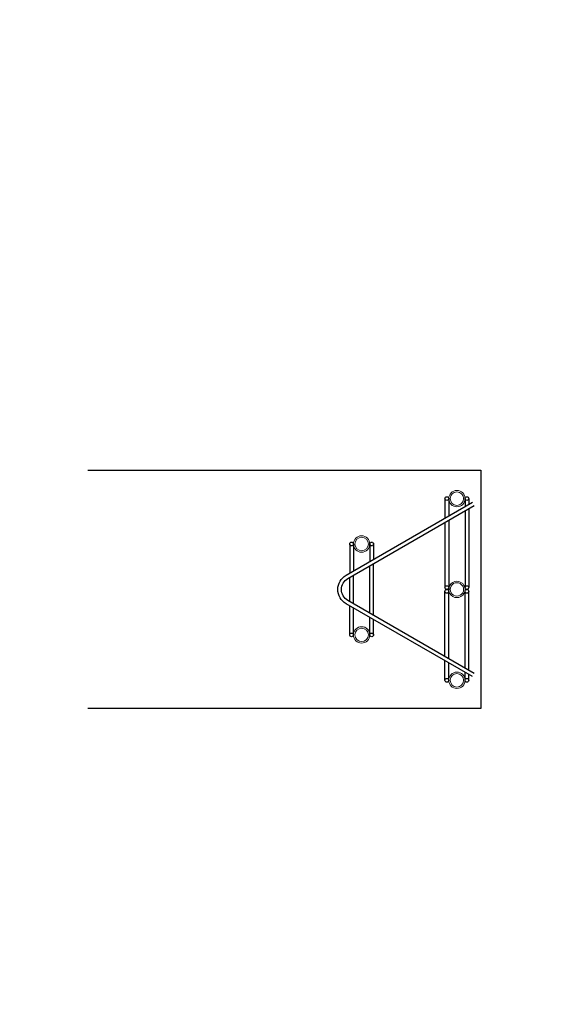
# Model space of a CAD drawing. Extents: x 5346 to 6997, y 23474 to 24083.
# Tile 4 of 25: x 5401 to 5444, y 23938 to 24021. Entities that reach past the tile are written whole.
import ezdxf

# ---------------------------------------------------------------- set-up
doc = ezdxf.new("R2010")
doc.units = 0
doc.header["$MEASUREMENT"] = 0
for name, color, linetype, lineweight in [('B_DETAIL', 7, 'Continuous', 18), ('B_DETAIL_GHOST', 253, 'Continuous', 25), ('B_REBAR', 5, 'Continuous', 25), ('B_STEEL', 92, 'Continuous', 18)]:
    doc.layers.add(name, color=color, linetype=linetype, lineweight=lineweight)

# ---------------------------------------------------------------- blocks, each defined once
blk = doc.blocks.new('ElevationViewAssembly')
at = {"layer": 'B_REBAR'}
for p, q in [((9, 7.627), (9, 5.986)), ((9.312, 7.627), (9.312, 6.166)), ((10.688, 7.627), (10.688, 6.96)), ((11, 7.627), (11, 7.14)), ((11, 6.78), (11, 0.156)), ((9.312, 5.806), (9.312, 0.002)), ((10.688, 6.6), (10.688, 0.156)), ((9, 5.626), (9, 0.156)), ((1, 3.815), (1, 1.371)), ((1.312, 3.815), (1.312, 1.551)), ((2.688, 3.815), (2.688, 2.345)), ((3, 3.815), (3, 2.525)), ((9, -5.626), (9, -0.156)), ((9.312, -5.806), (9.312, -0.002)), ((10.688, -6.6), (10.688, -0.156)), ((11, -6.78), (11, -0.156)), ((1, -3.815), (1, -1.371)), ((1.312, -3.815), (1.312, -1.551)), ((2.688, -3.815), (2.688, -2.345)), ((3, -3.815), (3, -2.525)), ((9, -7.627), (9, -5.986)), ((9.312, -7.627), (9.312, -6.166)), ((10.688, -7.627), (10.688, -6.96)), ((11, -7.627), (11, -7.14))]:
    blk.add_line(p, q, dxfattribs=at)
for points in [[(11.304, -7.315), (0.699, -1.198, -0.270651), (0, 0, -0.270651), (0.699, 1.198), (11.304, 7.315)], [(11.46, -7.045), (0.844, -0.921, -0.267971), (0.312, 0, -0.267971), (0.844, 0.921), (11.46, 7.045)]]:
    blk.add_lwpolyline(points, format="xyb", dxfattribs=at)
for points in [[(2.688, -1.985), (2.688, 0), (2.688, 1.985)], [(3, -2.165), (3, 0), (3, 2.165)], [(1, -1.011), (1, 0), (1, 1.011)], [(1.312, -1.191), (1.312, 0), (1.312, 1.191)]]:
    blk.add_lwpolyline(points, dxfattribs=at)
for points in [[(9.15, 0, 0.018052), (9.162, 0, 0.018052)], [(10.838, 0, 0.018052), (10.85, 0, 0.018052)]]:
    blk.add_lwpolyline(points, format="xyb", close=True, dxfattribs=at)
for centre in [(9.156, 7.627), (10.844, 7.627), (1.156, 3.815), (2.844, 3.815), (9.156, 0.156), (10.844, 0.156), (9.156, -0.156), (10.844, -0.156), (1.156, -3.815), (2.844, -3.815), (9.156, -7.627), (10.844, -7.627)]:
    blk.add_circle(centre, 0.156, dxfattribs=at)
at = {"layer": 'B_STEEL'}
for points in [[(9.313, 0, 1.003062), (10.687, 0, 1.003062)], [(9.434, 0, 1.003718), (10.566, 0, 1.003718)]]:
    blk.add_lwpolyline(points, format="xyb", close=True, dxfattribs=at)
for centre, radius in [((10, 7.627), 0.688), ((10, 7.627), 0.566), ((2, 3.815), 0.688), ((2, 3.815), 0.566), ((2, -3.815), 0.688), ((2, -3.815), 0.566), ((10, -7.627), 0.688), ((10, -7.627), 0.566)]:
    blk.add_circle(centre, radius, dxfattribs=at)
blk = doc.blocks.new('*U59')
at = {"layer": 'B_DETAIL_GHOST'}
blk.add_lwpolyline([(59.935, 165.509), (92.943, 165.509), (92.943, 145.509), (59.935, 145.509)], dxfattribs=at)
at = {"layer": 'B_DETAIL'}
blk.add_blockref('ElevationViewAssembly', (80.943, 155.5, 0.842), dxfattribs=at)

msp = doc.modelspace()

# ---------------------------------------------------------------- block references
msp.add_blockref('*U59', (5346.303, 23817.785))

doc.saveas('drawing.dxf')
